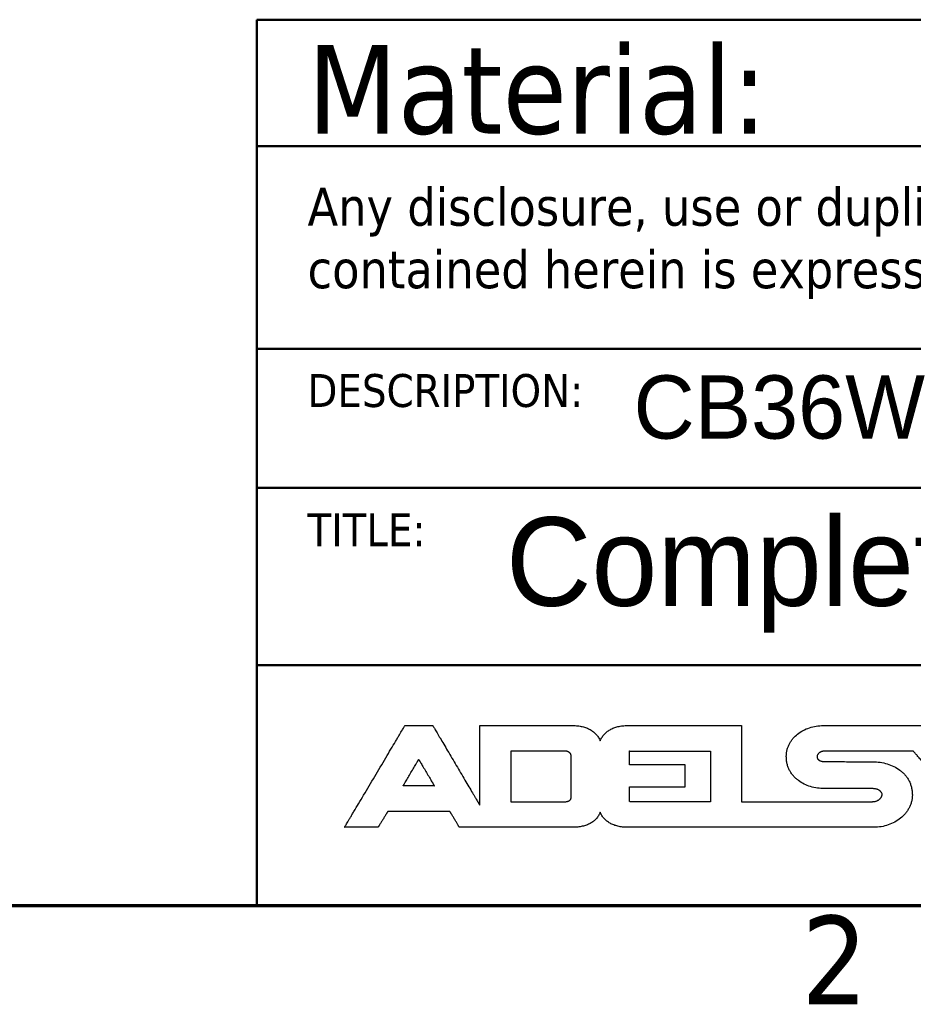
# Model space of a CAD drawing. Header units: millimetres. Extents: x -8 to 1688, y -8 to 1196.
# Tile 6 of 12: x 1130 to 1272, y 16 to 172. Entities that reach past the tile are written whole.
import ezdxf
from ezdxf.enums import TextEntityAlignment as Align

# ---------------------------------------------------------------- set-up
doc = ezdxf.new("R2010")
doc.units = ezdxf.units.MM
doc.header["$LTSCALE"] = 4
for name, color, linetype, lineweight in [('Bordo (ISO)', 7, 'Continuous', 70), ('Geometria schizzo (ISO)', 7, 'Continuous', 25), ('Simbolo (ISO)', 7, 'Continuous', 25), ('Titolo (ISO)', 7, 'Continuous', 50)]:
    doc.layers.add(name, color=color, linetype=linetype, lineweight=lineweight)
doc.styles.add('Stile testo106', font='tahoma.ttf')
doc.styles.add('Stile testo39', font='tahoma.ttf')
doc.styles.add('Stile testo96', font='txt')
doc.styles.add('Stile testo97', font='txt')
doc.styles.add('Testo nota (ISO)', font='tahoma.ttf')

# ---------------------------------------------------------------- blocks, each defined once
blk = doc.blocks.new('Bordi adel')
at = {"layer": 'Bordo (ISO)'}
blk.add_line((8, 8), (412, 8), dxfattribs=at)
at = {"layer": 'Simbolo (ISO)', "insert": (314.833, 7.6), "char_height": 3.5, "attachment_point": 2, "style": 'Testo nota (ISO)'}
blk.add_mtext('2', dxfattribs=at)
blk = doc.blocks.new('Cartigli ADEL system')
at = {"layer": 'Geometria schizzo (ISO)'}
for p, q in [((112.618, 100.01), (114.735, 100.01)), ((112.618, 97.979), (112.618, 100.01)), ((117.329, 99.997), (120.496, 99.997)), ((120.496, 99.997), (120.496, 97.991)), ((114.977, 99.796), (114.977, 98.193)), ((117.288, 99.447), (117.288, 99.967)), ((119.497, 99.447), (117.288, 99.447)), ((119.497, 98.58), (119.497, 99.447)), ((109.579, 98.624), (108.346, 98.624)), ((117.289, 98.58), (119.497, 98.58)), ((114.68, 97.979), (112.618, 97.979)), ((120.496, 97.991), (117.404, 97.991))]:
    blk.add_line(p, q, dxfattribs=at)
for points, knots in [([(106.029, 96.985), (106.032, 96.988), (106.041, 97.003), (106.06, 97.037), (106.092, 97.09), (106.135, 97.163), (106.189, 97.254), (106.253, 97.36), (106.325, 97.482), (106.436, 97.669), (106.59, 97.929), (106.864, 98.389), (107.223, 98.994), (107.583, 99.599), (107.856, 100.06), (108.011, 100.32), (108.122, 100.507), (108.194, 100.628), (108.257, 100.735), (108.311, 100.825), (108.354, 100.898), (108.386, 100.952), (108.406, 100.985), (108.415, 101), (108.417, 101.004)], [-0.4675195, -0.4675195, -0.4675195, -0.4675195, -0.4661783, -0.462269, -0.4559628, -0.4474308, -0.4368442, -0.4243744, -0.4101924, -0.3944696, -0.359086, -0.3195934, -0.2337597, -0.1479261, -0.1084335, -0.0730499, -0.0573271, -0.0431451, -0.0306753, -0.0200887, -0.0115567, -0.0052505, -0.0013412, 0, 0, 0, 0]), ([(108.417, 101.004), (108.418, 101.004), (108.422, 101.004), (108.431, 101.004), (108.446, 101.004), (108.466, 101.004), (108.491, 101.004), (108.52, 101.004), (108.553, 101.004), (108.604, 101.004), (108.675, 101.004), (108.801, 101.004), (108.967, 101.004), (109.133, 101.004), (109.259, 101.004), (109.33, 101.004), (109.381, 101.004), (109.414, 101.004), (109.443, 101.004), (109.468, 101.004), (109.488, 101.004), (109.503, 101.004), (109.512, 101.004), (109.516, 101.004), (109.517, 101.004)], [-0.1100027, -0.1100027, -0.1100027, -0.1100027, -0.1096871, -0.1087673, -0.1072835, -0.105276, -0.1027851, -0.0998511, -0.0965142, -0.0928148, -0.0844894, -0.0751971, -0.0550013, -0.0348055, -0.0255133, -0.0171879, -0.0134885, -0.0101516, -0.0072176, -0.0047267, -0.0027192, -0.0012354, -0.0003156, 0, 0, 0, 0]), ([(109.517, 101.004), (109.519, 101.001), (109.526, 100.989), (109.541, 100.963), (109.566, 100.921), (109.6, 100.864), (109.642, 100.793), (109.691, 100.709), (109.747, 100.614), (109.834, 100.468), (109.954, 100.264), (110.167, 99.903), (110.447, 99.429), (110.728, 98.954), (110.941, 98.593), (111.061, 98.39), (111.148, 98.243), (111.204, 98.148), (111.253, 98.064), (111.295, 97.993), (111.329, 97.936), (111.354, 97.894), (111.369, 97.868), (111.376, 97.856), (111.378, 97.853)], [-0.3659146, -0.3659146, -0.3659146, -0.3659146, -0.364865, -0.3618052, -0.3568695, -0.3501917, -0.341906, -0.3321461, -0.3210463, -0.3087405, -0.2810467, -0.250137, -0.1829573, -0.1157777, -0.0848679, -0.0571742, -0.0448683, -0.0337685, -0.0240087, -0.0157229, -0.0090451, -0.0041094, -0.0010497, 0, 0, 0, 0]), ([(111.378, 101.004), (111.381, 101.004), (111.395, 101.004), (111.425, 101.004), (111.474, 101.004), (111.541, 101.004), (111.623, 101.004), (111.721, 101.004), (111.831, 101.004), (112.002, 101.004), (112.239, 101.004), (112.659, 101.004), (113.211, 101.004), (113.763, 101.004), (114.183, 101.004), (114.419, 101.004), (114.59, 101.004), (114.701, 101.004), (114.798, 101.004), (114.881, 101.004), (114.947, 101.004), (114.996, 101.004), (115.026, 101.004), (115.04, 101.004), (115.044, 101.004)], [-0.3665778, -0.3665778, -0.3665778, -0.3665778, -0.3655263, -0.362461, -0.3575163, -0.3508265, -0.3425257, -0.3327482, -0.3216282, -0.3093001, -0.2815561, -0.2505903, -0.1832889, -0.1159875, -0.0850217, -0.0572778, -0.0449496, -0.0338297, -0.0240522, -0.0157514, -0.0090615, -0.0041168, -0.0010516, 0, 0, 0, 0]), ([(111.378, 97.853), (111.378, 97.856), (111.378, 97.868), (111.378, 97.894), (111.378, 97.936), (111.378, 97.993), (111.378, 98.064), (111.378, 98.148), (111.378, 98.243), (111.378, 98.39), (111.378, 98.593), (111.378, 98.954), (111.378, 99.429), (111.378, 99.903), (111.378, 100.264), (111.378, 100.468), (111.378, 100.614), (111.378, 100.709), (111.378, 100.793), (111.378, 100.864), (111.378, 100.921), (111.378, 100.963), (111.378, 100.989), (111.378, 101.001), (111.378, 101.004)], [-0.3150747, -0.3150747, -0.3150747, -0.3150747, -0.3141708, -0.3115362, -0.3072862, -0.3015363, -0.2944017, -0.2859979, -0.2764403, -0.2658442, -0.2419983, -0.2153831, -0.1575373, -0.0996916, -0.0730764, -0.0492304, -0.0386343, -0.0290767, -0.0206729, -0.0135384, -0.0077884, -0.0035384, -0.0009038, 0, 0, 0, 0]), ([(115.044, 101.004), (115.078, 101.004), (115.144, 101.003), (115.242, 100.994), (115.336, 100.982), (115.425, 100.964), (115.51, 100.941), (115.591, 100.913), (115.667, 100.881), (115.738, 100.844), (115.805, 100.803), (115.867, 100.758), (115.924, 100.708), (115.977, 100.655), (116.024, 100.597), (116.066, 100.536), (116.104, 100.472), (116.125, 100.426), (116.135, 100.403)], [-0.1323773, -0.1323773, -0.1323773, -0.1323773, -0.122169, -0.1123534, -0.1029069, -0.0938045, -0.0850194, -0.0765231, -0.0682851, -0.0602732, -0.0524533, -0.04479, -0.0372465, -0.029785, -0.0223674, -0.0149556, -0.007512, 0, 0, 0, 0]), ([(116.135, 100.403), (116.145, 100.426), (116.165, 100.471), (116.201, 100.534), (116.243, 100.595), (116.289, 100.652), (116.34, 100.705), (116.397, 100.755), (116.458, 100.8), (116.524, 100.842), (116.595, 100.879), (116.671, 100.912), (116.752, 100.94), (116.838, 100.963), (116.928, 100.981), (117.024, 100.994), (117.124, 101.003), (117.192, 101.004), (117.227, 101.004)], [-0.132577, -0.132577, -0.132577, -0.132577, -0.1251976, -0.117871, -0.1105629, -0.1032371, -0.0958556, -0.0883796, -0.0807693, -0.0729851, -0.0649878, -0.0567392, -0.0482022, -0.0393411, -0.0301218, -0.0205122, -0.0104813, 0, 0, 0, 0]), ([(117.227, 101.004), (117.23, 101.004), (117.242, 101.004), (117.269, 101.004), (117.313, 101.004), (117.372, 101.004), (117.446, 101.004), (117.533, 101.004), (117.631, 101.004), (117.784, 101.004), (117.995, 101.004), (118.369, 101.004), (118.862, 101.004), (119.354, 101.004), (119.728, 101.004), (119.939, 101.004), (120.092, 101.004), (120.19, 101.004), (120.277, 101.004), (120.351, 101.004), (120.41, 101.004), (120.454, 101.004), (120.481, 101.004), (120.493, 101.004), (120.496, 101.004)], [-0.3269059, -0.3269059, -0.3269059, -0.3269059, -0.3259681, -0.3232346, -0.318825, -0.3128591, -0.3054567, -0.2967373, -0.2868208, -0.2758268, -0.2510854, -0.2234708, -0.1634529, -0.1034351, -0.0758205, -0.051079, -0.0400851, -0.0301686, -0.0214492, -0.0140467, -0.0080809, -0.0036713, -0.0009378, 0, 0, 0, 0]), ([(120.496, 101.004), (120.496, 101.004), (120.497, 101.004), (120.5, 101.004), (120.503, 101.004), (120.508, 101.004), (120.514, 101.004), (120.521, 101.004), (120.529, 101.004), (120.541, 101.004), (120.558, 101.004), (120.588, 101.004), (120.628, 101.004), (120.668, 101.004), (120.698, 101.004), (120.715, 101.004), (120.727, 101.004), (120.735, 101.004), (120.742, 101.004), (120.748, 101.004), (120.753, 101.004), (120.757, 101.004), (120.759, 101.004), (120.76, 101.004), (120.76, 101.004)], [-0.02638332, -0.02638332, -0.02638332, -0.02638332, -0.02630763, -0.02608702, -0.02573114, -0.02524966, -0.02465223, -0.02394853, -0.0231482, -0.02226092, -0.02026414, -0.01803547, -0.01319166, -0.00834785, -0.00611918, -0.00412239, -0.00323511, -0.00243479, -0.00173108, -0.00113366, -0.00065218, -0.0002963, -0.00007568, 0, 0, 0, 0]), ([(120.76, 101.004), (120.761, 101.004), (120.764, 101.004), (120.772, 101.004), (120.785, 101.004), (120.803, 101.004), (120.824, 101.004), (120.85, 101.004), (120.879, 101.004), (120.924, 101.004), (120.986, 101.004), (121.097, 101.004), (121.242, 101.004), (121.387, 101.004), (121.497, 101.004), (121.559, 101.004), (121.604, 101.004), (121.633, 101.004), (121.659, 101.004), (121.681, 101.004), (121.698, 101.004), (121.711, 101.004), (121.719, 101.004), (121.722, 101.004), (121.723, 101.004)], [-0.09633724, -0.09633724, -0.09633724, -0.09633724, -0.09606088, -0.09525532, -0.09395585, -0.09219775, -0.09001628, -0.08744674, -0.0845244, -0.08128454, -0.07399339, -0.06585553, -0.04816862, -0.0304817, -0.02234384, -0.01505269, -0.01181284, -0.0088905, -0.00632096, -0.00413949, -0.00238138, -0.00108191, -0.00027636, 0, 0, 0, 0]), ([(121.723, 101.004), (121.723, 101.001), (121.723, 100.99), (121.723, 100.965), (121.723, 100.925), (121.723, 100.87), (121.723, 100.803), (121.723, 100.723), (121.723, 100.632), (121.723, 100.492), (121.723, 100.298), (121.723, 99.953), (121.723, 99.501), (121.723, 99.048), (121.723, 98.703), (121.723, 98.509), (121.723, 98.369), (121.723, 98.278), (121.723, 98.199), (121.723, 98.131), (121.723, 98.076), (121.723, 98.036), (121.723, 98.011), (121.723, 98), (121.723, 97.997)], [-0.300685, -0.300685, -0.300685, -0.300685, -0.2998224, -0.2973081, -0.2932523, -0.2877649, -0.2809562, -0.2729362, -0.2638151, -0.253703, -0.230946, -0.2055464, -0.1503425, -0.0951386, -0.0697389, -0.046982, -0.0368699, -0.0277488, -0.0197288, -0.0129201, -0.0074327, -0.0033768, -0.0008626, 0, 0, 0, 0]), ([(124.998, 98.513), (124.905, 98.517), (124.719, 98.525), (124.449, 98.587), (124.193, 98.686), (124, 98.803), (123.863, 98.916), (123.771, 99.011), (123.689, 99.115), (123.62, 99.229), (123.564, 99.353), (123.522, 99.487), (123.497, 99.631), (123.489, 99.775), (123.497, 99.914), (123.52, 100.044), (123.559, 100.167), (123.611, 100.283), (123.675, 100.392), (123.778, 100.527), (123.933, 100.676), (124.154, 100.819), (124.402, 100.924), (124.671, 100.991), (124.856, 101), (124.95, 101.004)], [-0.4311277, -0.4311277, -0.4311277, -0.4311277, -0.4032831, -0.3755588, -0.3482308, -0.3214328, -0.308193, -0.2950157, -0.2818298, -0.2685369, -0.2550103, -0.2410977, -0.2266253, -0.2114035, -0.1978824, -0.1847875, -0.1719774, -0.1593283, -0.1467365, -0.1341193, -0.1086095, -0.0824695, -0.0556198, -0.0281023, 0, 0, 0, 0]), ([(124.95, 101.004), (124.953, 101.004), (124.963, 101.004), (124.985, 101.004), (125.02, 101.004), (125.069, 101.004), (125.129, 101.004), (125.199, 101.004), (125.28, 101.004), (125.404, 101.004), (125.576, 101.004), (125.882, 101.004), (126.283, 101.004), (126.684, 101.004), (126.99, 101.004), (127.162, 101.004), (127.286, 101.004), (127.367, 101.004), (127.437, 101.004), (127.497, 101.004), (127.546, 101.004), (127.581, 101.004), (127.603, 101.004), (127.613, 101.004), (127.616, 101.004)], [-0.2665766, -0.2665766, -0.2665766, -0.2665766, -0.2658119, -0.2635829, -0.2599871, -0.2551222, -0.2490858, -0.2419756, -0.2338891, -0.224924, -0.2047486, -0.1822301, -0.1332883, -0.0843465, -0.0618281, -0.0416526, -0.0326875, -0.0246011, -0.0174908, -0.0114545, -0.0065896, -0.0029938, -0.0007647, 0, 0, 0, 0]), ([(127.616, 101.004), (127.617, 101.004), (127.623, 101.004), (127.635, 101.004), (127.655, 101.004), (127.682, 101.004), (127.716, 101.004), (127.755, 101.004), (127.8, 101.004), (127.87, 101.004), (127.966, 101.004), (128.137, 101.004), (128.362, 101.004), (128.586, 101.004), (128.757, 101.004), (128.854, 101.004), (128.923, 101.004), (128.968, 101.004), (129.008, 101.004), (129.041, 101.004), (129.068, 101.004), (129.088, 101.004), (129.101, 101.004), (129.106, 101.004), (129.108, 101.004)], [-0.149167, -0.149167, -0.149167, -0.149167, -0.1487391, -0.1474918, -0.1454797, -0.1427575, -0.1393798, -0.1354011, -0.1308762, -0.1258597, -0.1145702, -0.1019697, -0.0745835, -0.0471974, -0.0345968, -0.0233074, -0.0182908, -0.0137659, -0.0097873, -0.0064095, -0.0036873, -0.0016752, -0.0004279, 0, 0, 0, 0]), ([(114.735, 100.01), (114.744, 100.009), (114.761, 100.009), (114.787, 100.006), (114.811, 100.001), (114.833, 99.994), (114.855, 99.985), (114.875, 99.974), (114.893, 99.962), (114.91, 99.948), (114.925, 99.933), (114.939, 99.917), (114.95, 99.899), (114.96, 99.88), (114.968, 99.86), (114.973, 99.84), (114.977, 99.818), (114.977, 99.803), (114.977, 99.796)], [0, 0, 0, 0, 0.00262962, 0.00516579, 0.00761795, 0.00999524, 0.01230663, 0.01456098, 0.01676712, 0.018934, 0.02107079, 0.02318701, 0.02529262, 0.02739817, 0.02951484, 0.0316545, 0.0338297, 0.03605366, 0.03605366, 0.03605366, 0.03605366]), ([(117.288, 99.967), (117.288, 99.969), (117.288, 99.971), (117.288, 99.974), (117.288, 99.977), (117.288, 99.98), (117.288, 99.983), (117.288, 99.985), (117.289, 99.988), (117.289, 99.99), (117.289, 99.992), (117.29, 99.994), (117.29, 99.995), (117.29, 99.997), (117.291, 99.998), (117.291, 99.999), (117.291, 100), (117.291, 100.001), (117.291, 100.001)], [-0.003382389, -0.003382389, -0.003382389, -0.003382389, -0.003029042, -0.002696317, -0.002383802, -0.0020911, -0.001817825, -0.001563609, -0.001328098, -0.001110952, -0.00091185, -0.000730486, -0.000566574, -0.000419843, -0.000290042, -0.000176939, -0.000080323, 0, 0, 0, 0]), ([(117.291, 100.001), (117.292, 100.001), (117.292, 100.001), (117.293, 100.001), (117.294, 100.001), (117.295, 100.001), (117.297, 100.001), (117.298, 100), (117.3, 100), (117.302, 100), (117.304, 99.999), (117.306, 99.999), (117.309, 99.998), (117.312, 99.998), (117.316, 99.998), (117.319, 99.998), (117.322, 99.997), (117.324, 99.997), (117.326, 99.997), (117.328, 99.997), (117.329, 99.997)], [-0.003782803, -0.003782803, -0.003782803, -0.003782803, -0.003694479, -0.003603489, -0.003504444, -0.003393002, -0.003265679, -0.003119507, -0.002951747, -0.00275971, -0.002540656, -0.002291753, -0.002010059, -0.001692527, -0.001336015, -0.000937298, -0.000721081, -0.000493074, -0.000252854, 0, 0, 0, 0]), ([(125.004, 99.992), (124.992, 99.992), (124.967, 99.991), (124.932, 99.987), (124.899, 99.98), (124.869, 99.97), (124.842, 99.959), (124.817, 99.946), (124.795, 99.931), (124.775, 99.915), (124.758, 99.898), (124.739, 99.875), (124.721, 99.844), (124.708, 99.807), (124.704, 99.772), (124.708, 99.74), (124.719, 99.71), (124.735, 99.684), (124.752, 99.664), (124.768, 99.649), (124.787, 99.635), (124.809, 99.622), (124.834, 99.61), (124.863, 99.6), (124.895, 99.591), (124.93, 99.585), (124.97, 99.581), (124.997, 99.58), (125.012, 99.58)], [-0.08103445, -0.08103445, -0.08103445, -0.08103445, -0.07720865, -0.07364449, -0.07031416, -0.06719126, -0.06425121, -0.06147176, -0.05883337, -0.05631954, -0.05391702, -0.05161583, -0.04729848, -0.04333923, -0.03974517, -0.03701043, -0.03379157, -0.03009523, -0.02804916, -0.02585522, -0.0234944, -0.0209436, -0.01817622, -0.01516282, -0.01187191, -0.00827049, -0.00432466, 0, 0, 0, 0]), ([(128.511, 99.992), (128.507, 99.992), (128.494, 99.992), (128.465, 99.992), (128.418, 99.992), (128.355, 99.992), (128.276, 99.992), (128.183, 99.992), (128.077, 99.992), (127.914, 99.992), (127.687, 99.992), (127.285, 99.992), (126.758, 99.992), (126.23, 99.992), (125.828, 99.992), (125.601, 99.992), (125.438, 99.992), (125.332, 99.992), (125.239, 99.992), (125.16, 99.992), (125.097, 99.992), (125.05, 99.992), (125.021, 99.992), (125.008, 99.992), (125.004, 99.992)], [-0.3506314, -0.3506314, -0.3506314, -0.3506314, -0.3496256, -0.3466937, -0.3419641, -0.3355652, -0.3276255, -0.3182734, -0.3076371, -0.2958453, -0.2693082, -0.2396895, -0.1753157, -0.110942, -0.0813232, -0.0547862, -0.0429943, -0.0323581, -0.0230059, -0.0150662, -0.0086673, -0.0039378, -0.0010058, 0, 0, 0, 0]), ([(130.197, 98.084), (130.195, 98.086), (130.189, 98.093), (130.175, 98.109), (130.153, 98.135), (130.122, 98.169), (130.084, 98.212), (130.039, 98.263), (129.988, 98.32), (129.91, 98.409), (129.801, 98.532), (129.608, 98.751), (129.354, 99.038), (129.1, 99.325), (128.907, 99.544), (128.798, 99.667), (128.719, 99.756), (128.668, 99.813), (128.624, 99.864), (128.586, 99.907), (128.555, 99.942), (128.533, 99.967), (128.519, 99.983), (128.512, 99.99), (128.511, 99.992)], [-0.2545855, -0.2545855, -0.2545855, -0.2545855, -0.2538552, -0.2517264, -0.2482924, -0.2436463, -0.2378815, -0.2310911, -0.2233683, -0.2148065, -0.1955386, -0.1740331, -0.1272928, -0.0805524, -0.0590469, -0.039779, -0.0312172, -0.0234945, -0.0167041, -0.0109392, -0.0062932, -0.0028591, -0.0007303, 0, 0, 0, 0]), ([(108.346, 98.624), (108.347, 98.625), (108.349, 98.628), (108.354, 98.637), (108.362, 98.651), (108.374, 98.67), (108.387, 98.693), (108.404, 98.721), (108.422, 98.753), (108.451, 98.801), (108.491, 98.869), (108.561, 98.988), (108.654, 99.145), (108.746, 99.303), (108.817, 99.422), (108.856, 99.49), (108.885, 99.538), (108.903, 99.57), (108.92, 99.597), (108.934, 99.621), (108.945, 99.64), (108.953, 99.654), (108.958, 99.662), (108.96, 99.666), (108.961, 99.667)], [-0.1211221, -0.1211221, -0.1211221, -0.1211221, -0.1207747, -0.1197619, -0.1181281, -0.1159177, -0.113175, -0.1099444, -0.1062702, -0.1021968, -0.0930298, -0.0827983, -0.0605611, -0.0383238, -0.0280923, -0.0189253, -0.014852, -0.0111778, -0.0079472, -0.0052045, -0.002994, -0.0013603, -0.0003475, 0, 0, 0, 0]), ([(108.961, 99.667), (108.961, 99.666), (108.964, 99.662), (108.969, 99.654), (108.977, 99.64), (108.988, 99.621), (109.002, 99.597), (109.019, 99.57), (109.037, 99.538), (109.066, 99.49), (109.106, 99.422), (109.177, 99.303), (109.27, 99.145), (109.363, 98.988), (109.434, 98.869), (109.474, 98.801), (109.503, 98.753), (109.522, 98.721), (109.538, 98.693), (109.552, 98.67), (109.563, 98.651), (109.571, 98.637), (109.576, 98.628), (109.579, 98.625), (109.579, 98.624)], [-0.1213229, -0.1213229, -0.1213229, -0.1213229, -0.1209749, -0.1199604, -0.1183239, -0.1161098, -0.1133626, -0.1101266, -0.1064464, -0.1023662, -0.0931841, -0.0829356, -0.0606615, -0.0383873, -0.0281389, -0.0189567, -0.0148766, -0.0111963, -0.0079603, -0.0052131, -0.002999, -0.0013625, -0.000348, 0, 0, 0, 0]), ([(125.012, 99.58), (125.013, 99.58), (125.02, 99.58), (125.036, 99.58), (125.062, 99.58), (125.096, 99.58), (125.139, 99.58), (125.189, 99.58), (125.247, 99.579), (125.335, 99.579), (125.458, 99.579), (125.676, 99.578), (125.962, 99.577), (126.248, 99.577), (126.466, 99.576), (126.588, 99.576), (126.677, 99.575), (126.734, 99.575), (126.785, 99.575), (126.828, 99.575), (126.862, 99.575), (126.887, 99.575), (126.903, 99.575), (126.91, 99.575), (126.912, 99.575)], [-0.1900446, -0.1900446, -0.1900446, -0.1900446, -0.1894994, -0.1879103, -0.1853469, -0.1818786, -0.1775753, -0.1725063, -0.1667414, -0.1603501, -0.1459669, -0.1299133, -0.0950223, -0.0601313, -0.0440777, -0.0296945, -0.0233032, -0.0175383, -0.0124694, -0.008166, -0.0046978, -0.0021343, -0.0005452, 0, 0, 0, 0]), ([(126.912, 99.575), (127.008, 99.571), (127.2, 99.562), (127.481, 99.497), (127.745, 99.394), (127.945, 99.273), (128.087, 99.156), (128.183, 99.058), (128.267, 98.951), (128.339, 98.833), (128.397, 98.706), (128.44, 98.568), (128.466, 98.422), (128.475, 98.274), (128.467, 98.131), (128.442, 97.998), (128.402, 97.871), (128.348, 97.751), (128.28, 97.637), (128.173, 97.495), (128.011, 97.337), (127.781, 97.185), (127.523, 97.072), (127.243, 96.999), (127.05, 96.989), (126.952, 96.985)], [-0.4472292, -0.4472292, -0.4472292, -0.4472292, -0.418375, -0.3896414, -0.3613149, -0.3335485, -0.3198431, -0.3062172, -0.2926028, -0.2789037, -0.264995, -0.250724, -0.2359149, -0.2203743, -0.2065494, -0.193076, -0.1798172, -0.1666573, -0.1535033, -0.1402844, -0.1135004, -0.0860622, -0.0579513, -0.0292389, 0, 0, 0, 0]), ([(117.291, 98.001), (117.291, 98.001), (117.291, 98.003), (117.291, 98.008), (117.291, 98.016), (117.291, 98.026), (117.291, 98.039), (117.291, 98.055), (117.291, 98.072), (117.29, 98.099), (117.29, 98.137), (117.29, 98.203), (117.29, 98.29), (117.289, 98.377), (117.289, 98.444), (117.289, 98.481), (117.289, 98.508), (117.289, 98.526), (117.289, 98.541), (117.289, 98.554), (117.289, 98.564), (117.289, 98.572), (117.289, 98.577), (117.289, 98.579), (117.289, 98.58)], [-0.05792012, -0.05792012, -0.05792012, -0.05792012, -0.05775397, -0.05726965, -0.05648838, -0.05543136, -0.05411982, -0.05257495, -0.05081797, -0.0488701, -0.0444865, -0.03959383, -0.02896006, -0.01832629, -0.01343362, -0.00905002, -0.00710214, -0.00534517, -0.0038003, -0.00248876, -0.00143174, -0.00065047, -0.00016615, 0, 0, 0, 0]), ([(126.905, 98.513), (126.903, 98.513), (126.896, 98.513), (126.88, 98.513), (126.855, 98.513), (126.82, 98.513), (126.777, 98.513), (126.727, 98.513), (126.669, 98.513), (126.58, 98.513), (126.457, 98.513), (126.238, 98.513), (125.951, 98.513), (125.664, 98.513), (125.446, 98.513), (125.322, 98.513), (125.234, 98.513), (125.176, 98.513), (125.125, 98.513), (125.082, 98.513), (125.048, 98.513), (125.022, 98.513), (125.007, 98.513), (124.999, 98.513), (124.998, 98.513)], [-0.1907252, -0.1907252, -0.1907252, -0.1907252, -0.190178, -0.1885832, -0.1860106, -0.1825299, -0.1782112, -0.1731241, -0.1673385, -0.1609244, -0.1464896, -0.1303785, -0.0953626, -0.0603466, -0.0442356, -0.0298008, -0.0233866, -0.0176011, -0.012514, -0.0081952, -0.0047146, -0.0021419, -0.0005471, 0, 0, 0, 0]), ([(126.891, 97.997), (126.907, 97.997), (126.938, 97.998), (126.983, 98.005), (127.025, 98.014), (127.063, 98.027), (127.098, 98.043), (127.13, 98.061), (127.159, 98.081), (127.184, 98.103), (127.207, 98.125), (127.226, 98.148), (127.242, 98.171), (127.256, 98.194), (127.266, 98.216), (127.273, 98.237), (127.278, 98.256), (127.28, 98.28), (127.275, 98.31), (127.26, 98.348), (127.238, 98.38), (127.216, 98.405), (127.195, 98.423), (127.171, 98.441), (127.144, 98.458), (127.113, 98.473), (127.079, 98.486), (127.041, 98.497), (126.999, 98.505), (126.953, 98.511), (126.921, 98.512), (126.905, 98.513)], [-0.1003761, -0.1003761, -0.1003761, -0.1003761, -0.0955628, -0.0910439, -0.0867821, -0.0827459, -0.0789094, -0.0752537, -0.0717661, -0.0684402, -0.0652759, -0.062278, -0.0594559, -0.0568226, -0.0543936, -0.0521855, -0.0502141, -0.0484907, -0.0450738, -0.0410252, -0.0363421, -0.0337487, -0.0309769, -0.0280128, -0.0248387, -0.0214335, -0.0177728, -0.0138296, -0.0095741, -0.0049752, 0, 0, 0, 0]), ([(114.977, 98.193), (114.977, 98.184), (114.977, 98.166), (114.974, 98.141), (114.968, 98.117), (114.961, 98.096), (114.951, 98.076), (114.939, 98.058), (114.924, 98.042), (114.907, 98.029), (114.888, 98.016), (114.866, 98.006), (114.841, 97.997), (114.814, 97.991), (114.785, 97.985), (114.752, 97.982), (114.717, 97.979), (114.693, 97.979), (114.68, 97.979)], [0, 0, 0, 0, 0.0027376, 0.00528788, 0.00767737, 0.00993863, 0.01211036, 0.01423667, 0.01636501, 0.01854325, 0.02081673, 0.02322601, 0.02580588, 0.02858533, 0.03158819, 0.03483397, 0.03833869, 0.04211568, 0.04211568, 0.04211568, 0.04211568]), ([(117.404, 97.991), (117.4, 97.991), (117.394, 97.991), (117.385, 97.992), (117.376, 97.992), (117.367, 97.992), (117.359, 97.992), (117.351, 97.993), (117.343, 97.993), (117.336, 97.994), (117.329, 97.995), (117.321, 97.996), (117.311, 97.997), (117.301, 97.999), (117.294, 98), (117.291, 98.001)], [-0.01132375, -0.01132375, -0.01132375, -0.01132375, -0.01034622, -0.00940814, -0.00850874, -0.00764728, -0.00682301, -0.0060352, -0.0052831, -0.00456597, -0.00388307, -0.00323367, -0.00203248, -0.00095652, 0, 0, 0, 0]), ([(121.723, 97.997), (121.726, 97.997), (121.736, 97.997), (121.758, 97.997), (121.794, 97.997), (121.843, 97.997), (121.904, 97.997), (121.976, 97.997), (122.057, 97.997), (122.183, 97.997), (122.357, 97.997), (122.667, 97.997), (123.073, 97.997), (123.48, 97.997), (123.789, 97.997), (123.964, 97.997), (124.089, 97.997), (124.171, 97.997), (124.243, 97.997), (124.303, 97.997), (124.352, 97.997), (124.388, 97.997), (124.411, 97.997), (124.421, 97.997), (124.423, 97.997)], [-0.2699969, -0.2699969, -0.2699969, -0.2699969, -0.2692224, -0.2669648, -0.2633228, -0.2583955, -0.2522817, -0.2450802, -0.23689, -0.2278099, -0.2073756, -0.1845682, -0.1349985, -0.0854287, -0.0626214, -0.042187, -0.0331069, -0.0249167, -0.0177153, -0.0116014, -0.0066741, -0.0030322, -0.0007745, 0, 0, 0, 0]), ([(124.423, 97.997), (124.426, 97.997), (124.435, 97.997), (124.455, 97.997), (124.488, 97.997), (124.533, 97.997), (124.589, 97.997), (124.654, 97.997), (124.729, 97.997), (124.844, 97.997), (125.003, 97.997), (125.286, 97.997), (125.657, 97.997), (126.029, 97.997), (126.312, 97.997), (126.471, 97.997), (126.586, 97.997), (126.661, 97.997), (126.726, 97.997), (126.782, 97.997), (126.826, 97.997), (126.859, 97.997), (126.88, 97.997), (126.889, 97.997), (126.891, 97.997)], [-0.2467993, -0.2467993, -0.2467993, -0.2467993, -0.2460913, -0.2440276, -0.2406986, -0.2361946, -0.2306061, -0.2240234, -0.2165369, -0.2082369, -0.1895583, -0.1687105, -0.1233997, -0.0780888, -0.057241, -0.0385624, -0.0302624, -0.0227759, -0.0161932, -0.0106047, -0.0061007, -0.0027717, -0.000708, 0, 0, 0, 0]), ([(107.736, 97.606), (107.736, 97.605), (107.735, 97.603), (107.731, 97.598), (107.726, 97.589), (107.719, 97.578), (107.711, 97.564), (107.701, 97.548), (107.689, 97.529), (107.672, 97.5), (107.647, 97.46), (107.604, 97.389), (107.546, 97.295), (107.489, 97.202), (107.446, 97.13), (107.421, 97.09), (107.403, 97.061), (107.392, 97.043), (107.382, 97.026), (107.373, 97.012), (107.366, 97.001), (107.361, 96.993), (107.358, 96.987), (107.357, 96.985), (107.356, 96.985)], [-0.07282511, -0.07282511, -0.07282511, -0.07282511, -0.0726162, -0.07200725, -0.07102493, -0.06969591, -0.06804686, -0.06610444, -0.06389533, -0.06144619, -0.05593452, -0.04978279, -0.03641256, -0.02304232, -0.01689059, -0.01137892, -0.00892979, -0.00672068, -0.00477826, -0.0031292, -0.00180018, -0.00081786, -0.00020891, 0, 0, 0, 0]), ([(110.196, 97.606), (110.194, 97.606), (110.185, 97.606), (110.164, 97.606), (110.132, 97.606), (110.087, 97.606), (110.032, 97.606), (109.966, 97.606), (109.892, 97.606), (109.777, 97.606), (109.619, 97.606), (109.337, 97.606), (108.966, 97.606), (108.596, 97.606), (108.314, 97.606), (108.155, 97.606), (108.041, 97.606), (107.966, 97.606), (107.901, 97.606), (107.846, 97.606), (107.801, 97.606), (107.768, 97.606), (107.748, 97.606), (107.739, 97.606), (107.736, 97.606)], [-0.2459961, -0.2459961, -0.2459961, -0.2459961, -0.2452904, -0.2432335, -0.2399153, -0.235426, -0.2298556, -0.2232943, -0.2158322, -0.2075592, -0.1889414, -0.1681614, -0.1229981, -0.0778347, -0.0570548, -0.0384369, -0.030164, -0.0227018, -0.0161405, -0.0105701, -0.0060808, -0.0027627, -0.0007057, 0, 0, 0, 0]), ([(110.57, 96.985), (110.569, 96.985), (110.568, 96.987), (110.565, 96.993), (110.56, 97.001), (110.553, 97.012), (110.545, 97.026), (110.535, 97.043), (110.523, 97.061), (110.506, 97.09), (110.482, 97.13), (110.439, 97.202), (110.383, 97.295), (110.327, 97.389), (110.284, 97.46), (110.26, 97.5), (110.242, 97.529), (110.231, 97.548), (110.221, 97.564), (110.213, 97.578), (110.206, 97.589), (110.201, 97.598), (110.198, 97.603), (110.197, 97.605), (110.196, 97.606)], [-0.07247417, -0.07247417, -0.07247417, -0.07247417, -0.07226627, -0.07166026, -0.07068267, -0.06936005, -0.06771894, -0.06578588, -0.06358742, -0.06115008, -0.05566498, -0.04954289, -0.03623709, -0.02293128, -0.0168092, -0.01132409, -0.00888676, -0.00668829, -0.00475523, -0.00311412, -0.00179151, -0.00081392, -0.0002079, 0, 0, 0, 0]), ([(116.137, 97.576), (116.127, 97.552), (116.106, 97.506), (116.069, 97.441), (116.027, 97.38), (115.979, 97.323), (115.927, 97.27), (115.87, 97.222), (115.808, 97.177), (115.741, 97.137), (115.67, 97.102), (115.593, 97.071), (115.513, 97.044), (115.427, 97.023), (115.338, 97.006), (115.243, 96.994), (115.145, 96.986), (115.078, 96.985), (115.044, 96.985)], [-0.132306, -0.132306, -0.132306, -0.132306, -0.1247164, -0.1172403, -0.1098319, -0.1024444, -0.0950309, -0.0875447, -0.0799405, -0.0721752, -0.0642082, -0.0560016, -0.0475208, -0.0387342, -0.0296133, -0.0201323, -0.0102682, 0, 0, 0, 0]), ([(117.227, 96.985), (117.192, 96.985), (117.124, 96.986), (117.023, 96.994), (116.928, 97.007), (116.838, 97.025), (116.752, 97.048), (116.671, 97.075), (116.596, 97.107), (116.525, 97.143), (116.459, 97.184), (116.398, 97.229), (116.342, 97.277), (116.291, 97.33), (116.244, 97.386), (116.203, 97.446), (116.167, 97.509), (116.147, 97.553), (116.137, 97.576)], [-0.1318794, -0.1318794, -0.1318794, -0.1318794, -0.1213784, -0.1113392, -0.1017328, -0.0925282, -0.0836927, -0.0751917, -0.0669888, -0.0590457, -0.0513229, -0.0437796, -0.0363744, -0.0290658, -0.0218129, -0.0145759, -0.0073169, 0, 0, 0, 0]), ([(107.356, 96.985), (107.355, 96.985), (107.35, 96.985), (107.339, 96.985), (107.321, 96.985), (107.297, 96.985), (107.267, 96.985), (107.232, 96.985), (107.192, 96.985), (107.13, 96.985), (107.045, 96.985), (106.893, 96.985), (106.693, 96.985), (106.493, 96.985), (106.341, 96.985), (106.255, 96.985), (106.194, 96.985), (106.153, 96.985), (106.118, 96.985), (106.088, 96.985), (106.064, 96.985), (106.047, 96.985), (106.036, 96.985), (106.031, 96.985), (106.029, 96.985)], [-0.1326882, -0.1326882, -0.1326882, -0.1326882, -0.1323075, -0.131198, -0.1294082, -0.1269867, -0.1239821, -0.120443, -0.116418, -0.1119557, -0.1019133, -0.0907048, -0.0663441, -0.0419834, -0.0307748, -0.0207325, -0.0162702, -0.0122451, -0.008706, -0.0057014, -0.00328, -0.0014902, -0.0003806, 0, 0, 0, 0]), ([(111.712, 96.985), (111.711, 96.985), (111.706, 96.985), (111.697, 96.985), (111.682, 96.985), (111.661, 96.985), (111.635, 96.985), (111.605, 96.985), (111.57, 96.985), (111.517, 96.985), (111.444, 96.985), (111.313, 96.985), (111.141, 96.985), (110.969, 96.985), (110.838, 96.985), (110.764, 96.985), (110.711, 96.985), (110.676, 96.985), (110.646, 96.985), (110.62, 96.985), (110.6, 96.985), (110.584, 96.985), (110.575, 96.985), (110.571, 96.985), (110.57, 96.985)], [-0.1142194, -0.1142194, -0.1142194, -0.1142194, -0.1138918, -0.1129367, -0.111396, -0.1093115, -0.1067252, -0.1036787, -0.1002139, -0.0963726, -0.0877281, -0.0780797, -0.0571097, -0.0361397, -0.0264913, -0.0178468, -0.0140055, -0.0105408, -0.0074943, -0.0049079, -0.0028234, -0.0012827, -0.0003277, 0, 0, 0, 0]), ([(111.897, 96.985), (111.897, 96.985), (111.896, 96.985), (111.895, 96.985), (111.892, 96.985), (111.889, 96.985), (111.885, 96.985), (111.88, 96.985), (111.874, 96.985), (111.866, 96.985), (111.854, 96.985), (111.832, 96.985), (111.804, 96.985), (111.777, 96.985), (111.755, 96.985), (111.743, 96.985), (111.735, 96.985), (111.729, 96.985), (111.724, 96.985), (111.72, 96.985), (111.717, 96.985), (111.714, 96.985), (111.713, 96.985), (111.712, 96.985), (111.712, 96.985)], [-0.01852743, -0.01852743, -0.01852743, -0.01852743, -0.01847428, -0.01831936, -0.01806945, -0.01773133, -0.0173118, -0.01681763, -0.01625561, -0.01563252, -0.0142303, -0.01266524, -0.00926372, -0.0058622, -0.00429713, -0.00289491, -0.00227183, -0.00170981, -0.00121564, -0.0007961, -0.00045798, -0.00020807, -0.00005315, 0, 0, 0, 0]), ([(115.044, 96.985), (115.041, 96.985), (115.029, 96.985), (115.003, 96.985), (114.961, 96.985), (114.904, 96.985), (114.833, 96.985), (114.749, 96.985), (114.654, 96.985), (114.508, 96.985), (114.305, 96.985), (113.944, 96.985), (113.47, 96.985), (112.997, 96.985), (112.636, 96.985), (112.433, 96.985), (112.286, 96.985), (112.191, 96.985), (112.108, 96.985), (112.037, 96.985), (111.98, 96.985), (111.938, 96.985), (111.912, 96.985), (111.9, 96.985), (111.897, 96.985)], [-0.3146505, -0.3146505, -0.3146505, -0.3146505, -0.3137479, -0.3111168, -0.3068726, -0.3011304, -0.2940054, -0.2856129, -0.2760682, -0.2654864, -0.2416725, -0.2150931, -0.1573252, -0.0995574, -0.072978, -0.0491641, -0.0385823, -0.0290376, -0.0206451, -0.0135201, -0.0077779, -0.0035337, -0.0009026, 0, 0, 0, 0]), ([(120.496, 96.985), (120.493, 96.985), (120.481, 96.985), (120.454, 96.985), (120.41, 96.985), (120.351, 96.985), (120.277, 96.985), (120.19, 96.985), (120.092, 96.985), (119.939, 96.985), (119.728, 96.985), (119.354, 96.985), (118.862, 96.985), (118.369, 96.985), (117.995, 96.985), (117.784, 96.985), (117.631, 96.985), (117.533, 96.985), (117.446, 96.985), (117.372, 96.985), (117.313, 96.985), (117.269, 96.985), (117.242, 96.985), (117.23, 96.985), (117.227, 96.985)], [-0.3269059, -0.3269059, -0.3269059, -0.3269059, -0.3259681, -0.3232346, -0.318825, -0.3128591, -0.3054567, -0.2967373, -0.2868208, -0.2758268, -0.2510854, -0.2234708, -0.1634529, -0.1034351, -0.0758205, -0.051079, -0.0400851, -0.0301686, -0.0214492, -0.0140467, -0.0080809, -0.0036713, -0.0009378, 0, 0, 0, 0]), ([(120.76, 96.985), (120.76, 96.985), (120.759, 96.985), (120.757, 96.985), (120.753, 96.985), (120.748, 96.985), (120.742, 96.985), (120.735, 96.985), (120.727, 96.985), (120.715, 96.985), (120.698, 96.985), (120.668, 96.985), (120.628, 96.985), (120.588, 96.985), (120.558, 96.985), (120.541, 96.985), (120.529, 96.985), (120.521, 96.985), (120.514, 96.985), (120.508, 96.985), (120.503, 96.985), (120.5, 96.985), (120.497, 96.985), (120.496, 96.985), (120.496, 96.985)], [-0.02638332, -0.02638332, -0.02638332, -0.02638332, -0.02630763, -0.02608702, -0.02573114, -0.02524966, -0.02465223, -0.02394853, -0.0231482, -0.02226092, -0.02026414, -0.01803547, -0.01319166, -0.00834785, -0.00611918, -0.00412239, -0.00323511, -0.00243479, -0.00173108, -0.00113366, -0.00065218, -0.0002963, -0.00007568, 0, 0, 0, 0]), ([(123.756, 96.985), (123.753, 96.985), (123.742, 96.985), (123.717, 96.985), (123.677, 96.985), (123.623, 96.985), (123.556, 96.985), (123.476, 96.985), (123.385, 96.985), (123.246, 96.985), (123.052, 96.985), (122.709, 96.985), (122.258, 96.985), (121.807, 96.985), (121.464, 96.985), (121.27, 96.985), (121.131, 96.985), (121.04, 96.985), (120.961, 96.985), (120.893, 96.985), (120.839, 96.985), (120.799, 96.985), (120.774, 96.985), (120.763, 96.985), (120.76, 96.985)], [-0.2996246, -0.2996246, -0.2996246, -0.2996246, -0.2987651, -0.2962597, -0.2922181, -0.2867501, -0.2799654, -0.2719737, -0.2628847, -0.2528083, -0.2301316, -0.2048215, -0.1498123, -0.0948031, -0.069493, -0.0468163, -0.0367399, -0.0276509, -0.0196592, -0.0128745, -0.0074065, -0.0033649, -0.0008595, 0, 0, 0, 0]), ([(126.952, 96.985), (126.949, 96.985), (126.937, 96.985), (126.911, 96.985), (126.868, 96.985), (126.81, 96.985), (126.738, 96.985), (126.654, 96.985), (126.557, 96.985), (126.408, 96.985), (126.202, 96.985), (125.835, 96.985), (125.354, 96.985), (124.873, 96.985), (124.507, 96.985), (124.3, 96.985), (124.152, 96.985), (124.055, 96.985), (123.97, 96.985), (123.898, 96.985), (123.84, 96.985), (123.798, 96.985), (123.771, 96.985), (123.759, 96.985), (123.756, 96.985)], [-0.3196185, -0.3196185, -0.3196185, -0.3196185, -0.3187016, -0.3160291, -0.3117178, -0.3058849, -0.2986475, -0.2901225, -0.280427, -0.2696781, -0.2454882, -0.2184892, -0.1598093, -0.1011293, -0.0741303, -0.0499404, -0.0391915, -0.029496, -0.0209711, -0.0137336, -0.0079007, -0.0035895, -0.0009169, 0, 0, 0, 0])]:
    blk.add_open_spline(points, degree=3, knots=knots, dxfattribs=at)
at = {"layer": 'Titolo (ISO)'}
for p, q in [((102.567, 128.891), (222.567, 128.891)), ((102.567, 93.891), (102.567, 128.891)), ((102.567, 123.891), (102.567, 128.891)), ((102.567, 128.891), (202.567, 128.891)), ((202.567, 123.891), (102.567, 123.891)), ((102.567, 115.891), (102.567, 123.891)), ((102.567, 123.891), (177.567, 123.891)), ((177.567, 115.891), (102.567, 115.891)), ((102.567, 110.391), (102.567, 115.891)), ((102.567, 115.891), (187.567, 115.891)), ((187.567, 110.391), (102.567, 110.391)), ((102.567, 103.391), (102.567, 110.391)), ((102.567, 110.391), (187.567, 110.391)), ((187.567, 103.391), (102.567, 103.391)), ((222.567, 93.891), (102.567, 93.891))]:
    blk.add_line(p, q, dxfattribs=at)
at = {"layer": 'Titolo (ISO)', "insert": (104.567, 127.891), "char_height": 3.5, "width": 18.5466, "attachment_point": 1, "style": 'Testo nota (ISO)'}
blk.add_mtext('Material:', dxfattribs=at)
at = {"layer": 'Titolo (ISO)', "insert": (104.567, 122.253), "char_height": 1.5, "width": 72.265, "attachment_point": 1, "line_spacing_factor": 0.987884, "style": 'Testo nota (ISO)'}
blk.add_mtext('\\fTahoma|b0|i0;\\H1.5000;Any disclosure, use or duplication of this document or of any of the information contained herein is expressly prohibited. All rights reserved.', dxfattribs=at)
at = {"layer": 'Titolo (ISO)', "char_height": 1.3, "attachment_point": 1, "style": 'Testo nota (ISO)'}
for s, insert in [('\\fTahoma|b0|i0;\\H1.3000;DESCRIPTION:', (104.567, 114.891)), ('\\fTahoma|b0|i0;\\H1.3000;TITLE:', (104.567, 109.391))]:
    blk.add_mtext(s, dxfattribs=dict(at, insert=insert))
at = {"layer": 'Titolo (ISO)'}
for tag, height, style, p in [('Materiale', 2.5, 'Stile testo39', (124.567, 127.891)), ('Pagina', 1.5, 'Stile testo106', (209.567, 127.891)), ('Tolleranza', 1.5, 'Stile testo106', (190.067, 120.891)), ('Revisione', 1.5, 'Stile testo106', (188.567, 112.891)), ('N._Documento', 1.5, 'Stile testo106', (203.567, 107.391)), ('Disegnatore', 1.5, 'Stile testo106', (158.567, 99.891)), ('Verifica', 1.5, 'Stile testo106', (173.567, 99.891)), ('Approvazione', 1.5, 'Stile testo106', (188.567, 99.891)), ('File', 1.5, 'Stile testo106', (203.567, 99.891))]:
    blk.add_attdef(tag, text='', height=height, dxfattribs=dict(at, style=style)).set_placement(p, align=Align.TOP_LEFT)
for tag, p, height, style in [('Descrizione_001', (117.455, 112.339), 2.5, 'Stile testo96'), ('Data_001', (203.484, 111.324), 1.5, 'Stile testo106'), ('Titolo_001', (112.41, 105.734), 3.5, 'Stile testo97'), ('Scala_001', (188.339, 105.886), 1.5, 'Stile testo106')]:
    blk.add_attdef(tag, p, '', height=height, dxfattribs=dict(at, style=style))

msp = doc.modelspace()

# ---------------------------------------------------------------- block references
at = {"xscale": 4, "yscale": 4, "zscale": 4}
msp.add_blockref('Bordi adel', (0, 0), dxfattribs=at)
ref = msp.add_blockref('Cartigli ADEL system', (757.731, -343.565), dxfattribs=dict(xscale=4, yscale=4, zscale=4))
ref.add_attrib('Descrizione_001', 'CB36W', (1227.55, 105.792), dxfattribs={"layer": 'Titolo (ISO)', "height": 10, "style": 'Stile testo96'})
ref.add_attrib('Titolo_001', 'Complete Assembly Design', (1207.37, 79.37), dxfattribs={"layer": 'Titolo (ISO)', "height": 14, "style": 'Stile testo97'})

doc.saveas('drawing.dxf')
